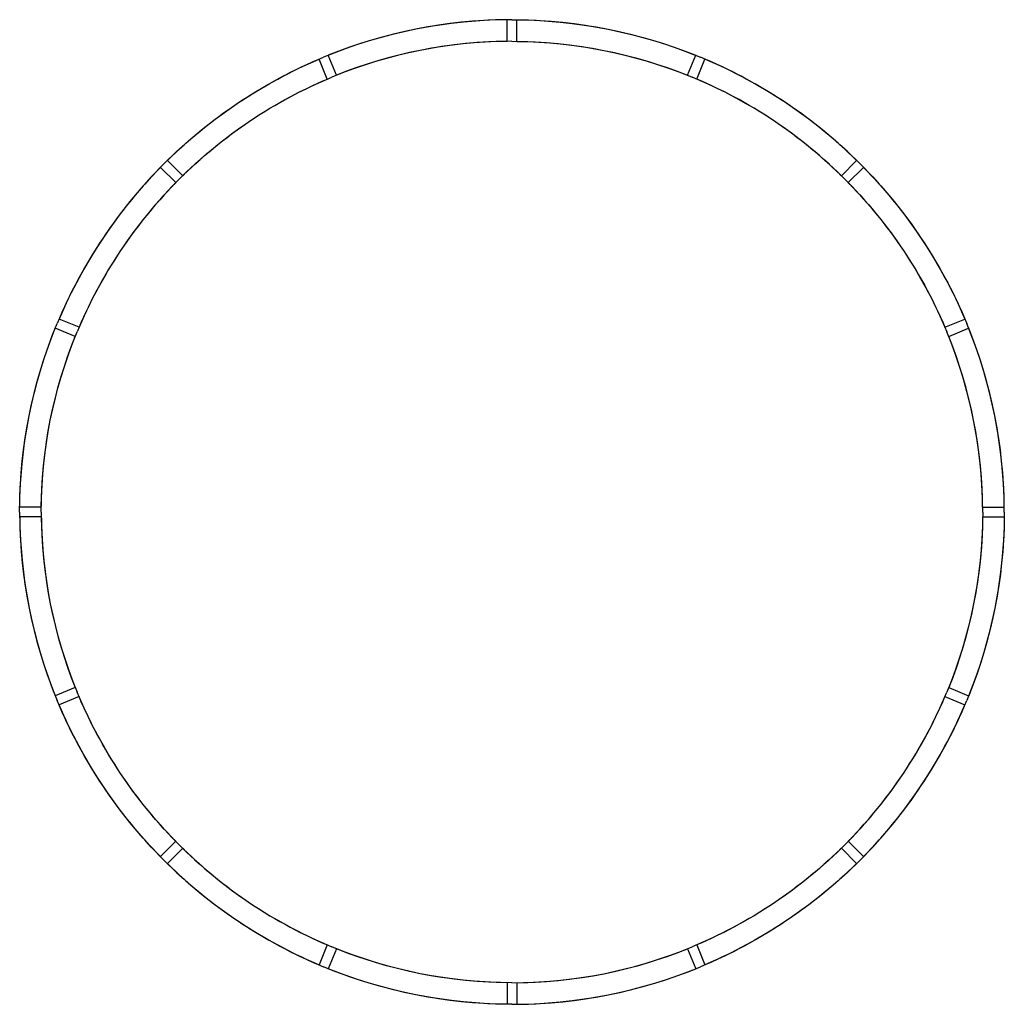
# Model space of a CAD drawing. Header units: millimetres. Extents: x -5453 to 10497, y -6751 to 9199.
import ezdxf

# ---------------------------------------------------------------- set-up
doc = ezdxf.new("R2010")
doc.units = ezdxf.units.MM

# ---------------------------------------------------------------- blocks, each defined once
blk = doc.blocks.new('hd44-c1600p16 segment')
for p, q in [((-550, 2844), (-227, 2978)), ((-550, 2844, 350), (-227, 2978, 350)), ((0, 80), (350, 80)), ((0, 80, 350), (350, 80, 350))]:
    blk.add_line(p, q)
for centre, radius, start, end in [((-7625, 0, 350), 7975, 0, 22.5), ((-7625, 0, 350), 7625, 0, 22.5), ((-7625, 0), 7975, 0.5748, 21.9252), ((-7625, 0, 350), 7975, 0.5748, 21.9252), ((-7625, 0), 7625, 0.6011, 21.8989), ((-7625, 0, 350), 7625, 0.6011, 21.8989)]:
    blk.add_arc(centre, radius, start, end)

msp = doc.modelspace()

# ---------------------------------------------------------------- block references
for p, rotation in [((2522, 8849), 90.00000000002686), ((7914, 6616), 44.99999999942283), ((-2869, 6616), 134.9999999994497), ((-5103, 1224), 180), ((7914, -4167), 314.9999999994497), ((-2869, -4167), 224.9999999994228), ((2522, -6401), 270.0000000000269)]:
    msp.add_blockref('hd44-c1600p16 segment', p, dxfattribs=dict(rotation=rotation))
at = {"xscale": -1}
for p, rotation in [((2522, 8849), 270.0000000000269), ((-2869, 6616), 314.9999999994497), ((7914, 6616), 224.9999999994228), ((10147, 1224), 180), ((-2869, -4167), 44.99999999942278), ((7914, -4167), 134.9999999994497), ((2522, -6401), 90.00000000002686)]:
    msp.add_blockref('hd44-c1600p16 segment', p, dxfattribs=dict(at, rotation=rotation))
msp.add_blockref('hd44-c1600p16 segment', (-5103, 1224), dxfattribs=at)
msp.add_blockref('hd44-c1600p16 segment', (10147, 1224))

doc.saveas('drawing.dxf')
